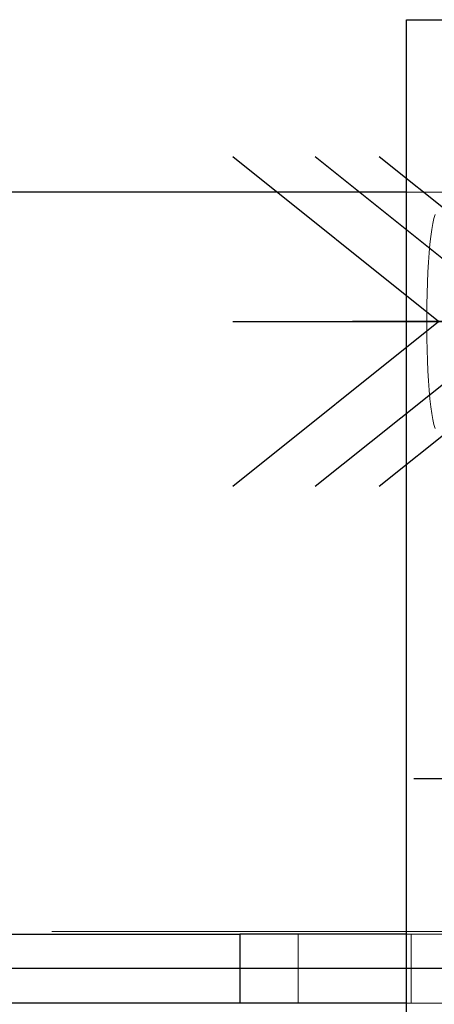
# Model space of a CAD drawing. Header units: millimetres. Extents: x 3526 to 4380, y 11541 to 12002.
# Tile 120 of 127: x 4218.45 to 4220.85, y 11860.68 to 11866.39. Entities that reach past the tile are written whole.
import ezdxf

# ---------------------------------------------------------------- set-up
doc = ezdxf.new("R2010")
doc.units = ezdxf.units.MM
doc.header["$LTSCALE"] = 10
doc.linetypes.add('HIDDEN', pattern=[0.375, 0.25, -0.125])
doc.linetypes.add('MITTE', pattern=[2, 1.25, -0.25, 0.25, -0.25])
doc.layers.get('Defpoints').update_dxf_attribs({"color": 1})
for name, color, linetype in [('PS_BOLT', 4, 'Continuous'), ('PS_MID', 5, 'MITTE'), ('PS_SHAPE', 3, 'Continuous')]:
    doc.layers.add(name, color=color, linetype=linetype)
for name, color, linetype, lineweight in [('PS_DIM', 4, 'Continuous', 13), ('PS_Hidden', 2, 'HIDDEN', 9), ('PS_SOLID', 7, 'Continuous', 30)]:
    doc.layers.add(name, color=color, linetype=linetype, lineweight=lineweight)
doc.styles.add('simplex', font='simplex.shx', dxfattribs={"width": 0.75})
doc.dimstyles.new('1_20_GŁ_DS1-LS20', dxfattribs={"dimtxt": 2, "dimasz": 2, "dimexe": 2, "dimexo": 5, "dimgap": 1, "dimtad": 1, "dimjust": 4, "dimdec": 0, "dimlfac": 20, "dimtxsty": 'simplex', "dimblk1": 'NONE', "dimsah": 1, "dimcen": 2, "dimclrd": 256, "dimclre": 256, "dimclrt": 4, "dimadec": 1, "dimazin": 0, "dimtfac": 1, "dimtdec": 0, "dimtmove": 2, "dimatfit": 3, "dimfxl": 1, "dimarcsym": 0})

# ---------------------------------------------------------------- blocks, each defined once
blk = doc.blocks.new('*D148')
at = {"layer": 'Defpoints', "color": 0, "transparency": 16777216}
for p in [(4225.8798, 11866.3882), (3923.2902, 11856.3882), (4225.8798, 11843.1215)]:
    blk.add_point(p, dxfattribs=at)
at = {"layer": 'PS_DIM', "lineweight": -2, "transparency": 16777216}
for p, q in [((4225.8798, 11861.3882), (4225.8798, 11841.1215)), ((3923.2902, 11851.3882), (3923.2902, 11841.1215)), ((3923.2902, 11843.1215), (4223.8798, 11843.1215))]:
    blk.add_line(p, q, dxfattribs=at)
at = {"layer": 'PS_DIM', "transparency": 16777216}
blk.add_solid([(4223.8798, 11843.4549), (4223.8798, 11842.7882), (4225.8798, 11843.1215)], dxfattribs=at)
at = {"layer": 'PS_DIM', "color": 4, "transparency": 16777216, "insert": (4223.8598, 11846.7487), "char_height": 2, "attachment_point": 5, "rotation": 90, "style": 'simplex'}
blk.add_mtext('9986', dxfattribs=at)
blk = doc.blocks.new('_None')
blk = doc.blocks.new('*X491')
at = {"layer": 'PS_Hidden', "color": 2, "linetype": 'HIDDEN'}
for p, q in [((4221.0649, 11865.3882), (4220.6935, 11865.3882)), ((4220.852, 11865.2356), (4220.8457, 11865.2066)), ((4220.8585, 11865.2584), (4220.852, 11865.2356)), ((4220.8398, 11865.1717), (4220.8343, 11865.1314)), ((4220.8457, 11865.2066), (4220.8398, 11865.1717)), ((4220.8343, 11865.1314), (4220.8292, 11865.0861)), ((4220.8292, 11865.0861), (4220.8246, 11865.0361)), ((4220.8207, 11864.9821), (4220.8173, 11864.9245)), ((4220.8246, 11865.0361), (4220.8207, 11864.9821)), ((4220.8173, 11864.9245), (4220.8145, 11864.864)), ((4220.8145, 11864.864), (4220.8124, 11864.8012)), ((4220.8124, 11864.8012), (4220.811, 11864.7367)), ((4220.811, 11864.7367), (4220.8103, 11864.6712)), ((4220.8103, 11864.6712), (4220.8103, 11864.6053)), ((4220.8103, 11864.6053), (4220.811, 11864.5398)), ((4220.811, 11864.5398), (4220.8124, 11864.4753)), ((4220.8124, 11864.4753), (4220.8145, 11864.4125)), ((4220.8145, 11864.4125), (4220.8173, 11864.352)), ((4220.8173, 11864.352), (4220.8207, 11864.2944)), ((4220.8207, 11864.2944), (4220.8246, 11864.2404)), ((4220.8246, 11864.2404), (4220.8292, 11864.1904)), ((4220.8292, 11864.1904), (4220.8343, 11864.145)), ((4220.8343, 11864.145), (4220.8398, 11864.1047)), ((4220.8398, 11864.1047), (4220.8457, 11864.0699)), ((4220.8457, 11864.0699), (4220.852, 11864.0409)), ((4220.852, 11864.0409), (4220.8585, 11864.018)), ((4221.137, 11861.1032), (4065.2966, 11861.1032)), ((4220.0649, 11861.0882), (4220.0649, 11860.6882)), ((4220.72, 11861.0882), (4220.6935, 11861.0882)), ((4220.72, 11860.6882), (4220.72, 11861.0882)), ((4220.9588, 11861.0882), (4220.72, 11861.0882)), ((4220.72, 11860.6882), (4220.6935, 11860.6882)), ((4220.9588, 11860.6882), (4220.72, 11860.6882))]:
    blk.add_line(p, q, dxfattribs=at)
at = {"layer": 'PS_MID', "color": 5, "linetype": 'MITTE'}
for p, q in [((4222.3735, 11864.6382), (4220.3792, 11864.6382)), ((4222.7291, 11861.9882), (4220.7347, 11861.9882)), ((4225.6995, 11860.8882), (4065.2966, 11860.8882))]:
    blk.add_line(p, q, dxfattribs=at)
at = {"layer": 'PS_SOLID', "color": 7, "linetype": 'Continuous'}
for p, q in [((4220.6935, 11855.3882), (4220.6935, 11866.3882)), ((4220.6935, 11866.3882), (4221.6878, 11866.3882)), ((4220.6935, 11865.3882), (4065.2966, 11865.3882)), ((4214.9661, 11861.0882), (4219.7257, 11861.0882)), ((4220.6935, 11861.0882), (4219.7257, 11861.0882)), ((4219.7257, 11861.0882), (4219.7257, 11860.6882)), ((4219.7257, 11860.6882), (4214.9661, 11860.6882)), ((4220.6935, 11860.6882), (4219.7257, 11860.6882))]:
    blk.add_line(p, q, dxfattribs=at)
blk = doc.blocks.new('*X493')
at = {"color": 30, "linetype": 'Continuous'}
for p, q in [((4221.3568, 11864.6382), (4220.1635, 11865.5928)), ((4223.0223, 11864.6382), (4224.2155, 11865.5928)), ((4220.1635, 11863.6837), (4221.3568, 11864.6382)), ((4220.1635, 11864.6382), (4224.2155, 11864.6382)), ((4224.2155, 11863.6837), (4223.0223, 11864.6382))]:
    blk.add_line(p, q, dxfattribs=at)
blk = doc.blocks.new('*X500')
at = {"color": 30, "linetype": 'Continuous'}
for p, q in [((4221.7282, 11864.6382), (4220.535, 11865.5928)), ((4223.3937, 11864.6382), (4224.587, 11865.5928)), ((4220.535, 11863.6837), (4221.7282, 11864.6382)), ((4220.535, 11864.6382), (4224.587, 11864.6382)), ((4224.587, 11863.6837), (4223.3937, 11864.6382))]:
    blk.add_line(p, q, dxfattribs=at)
blk = doc.blocks.new('*X508')
at = {"color": 30, "linetype": 'Continuous'}
for p, q in [((4220.8792, 11864.6382), (4219.686, 11865.5928)), ((4222.5447, 11864.6382), (4223.738, 11865.5928)), ((4219.686, 11863.6837), (4220.8792, 11864.6382)), ((4219.686, 11864.6382), (4223.738, 11864.6382)), ((4223.738, 11863.6837), (4222.5447, 11864.6382))]:
    blk.add_line(p, q, dxfattribs=at)

msp = doc.modelspace()

# ---------------------------------------------------------------- block references
at = {"layer": 'PS_BOLT', "color": 30}
for name in ['*X508', '*X493', '*X500']:
    msp.add_blockref(name, (0, 0), dxfattribs=at)
at = {"layer": 'PS_SHAPE'}
msp.add_blockref('*X491', (0, 0), dxfattribs=at)

# ---------------------------------------------------------------- dimensions: what is measured, and where the dimension line sits
at = {"layer": 'PS_DIM'}
dim = msp.add_linear_dim(base=(4225.8798, 11843.1215), p1=(3923.2902, 11856.3882), p2=(4225.8798, 11866.3882), text='9986', dimstyle='1_20_GŁ_DS1-LS20', dxfattribs=at)
dim.commit()
dim.dimension.update_dxf_attribs({"geometry": '*D148', "text_midpoint": (4223.8598, 11846.7487), "dimtype": 128, "text_rotation": 90})

doc.saveas('drawing.dxf')
